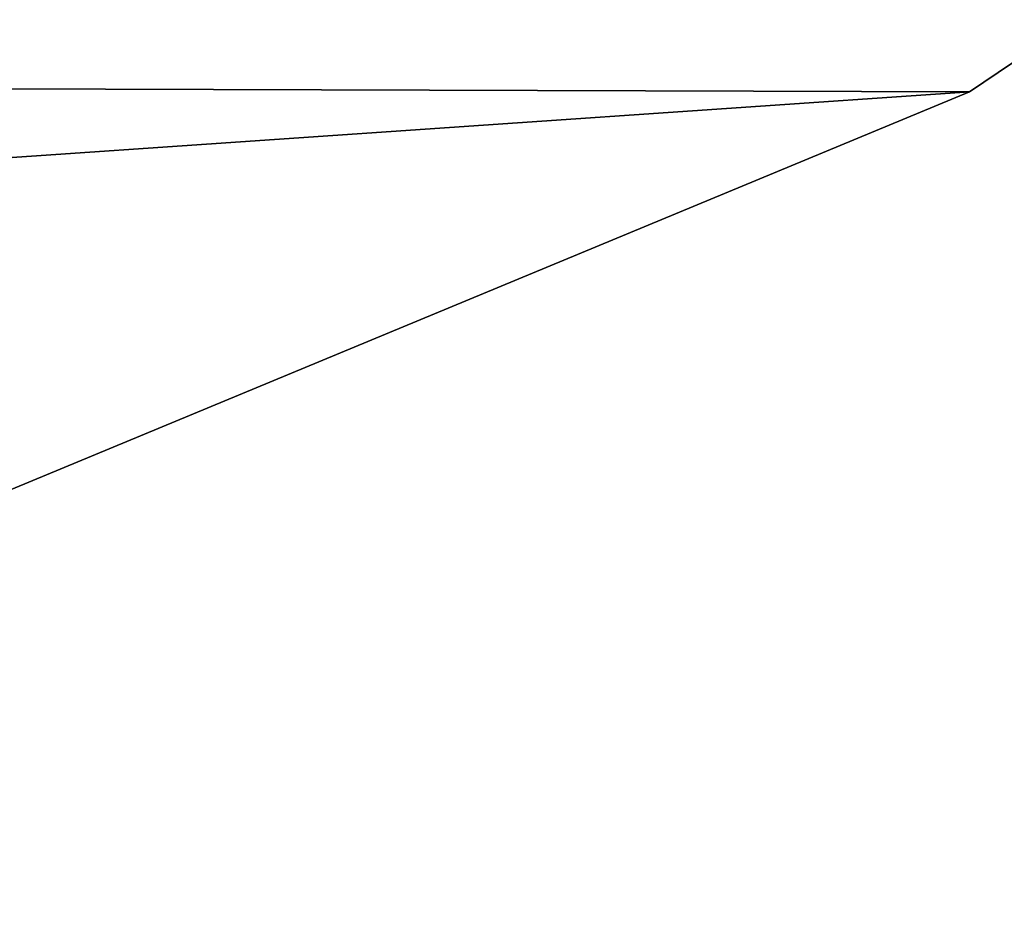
# Model space of a CAD drawing. Extents: x -5 to 2276, y 0 to 2500.
# Tile 241 of 256: x 866.97385 to 866.97732, y 501.90279 to 501.90599. Entities that reach past the tile are written whole.
import ezdxf

# ---------------------------------------------------------------- set-up
doc = ezdxf.new("R2010")
doc.units = 0
doc.header["$LTSCALE"] = 25.4
doc.layers.get('0').update_dxf_attribs({"linetype": 'CONTINUOUS'})
for name, color, linetype in [('IFCBUILDING', 32, 'CONTINUOUS'), ('IFCBUILDINGSTOREY', 34, 'CONTINUOUS'), ('IFCSITE', 32, 'CONTINUOUS'), ('IFCSLAB', 22, 'CONTINUOUS'), ('IFCWALL', 190, 'CONTINUOUS')]:
    doc.layers.add(name, color=color, linetype=linetype)

# ---------------------------------------------------------------- blocks, each defined once
blk = doc.blocks.new('GRUPUJ_1')
at = {"layer": 'IFCWALL'}
mesh = blk.add_polyface(dxfattribs=at)
corners = [(0, 0, 2300), (25, 25, 2300), (0, 2276.05, 2300), (175, 0, 2300), (25, 2251.05, 2300), (175, 25, 2300), (2500, 2151.05, 2300), (2475, 2251.05, 2300), (2475, 2151.05, 2300), (2500, 2276.05, 2300), (1245.07, 2251.05, 2300)]
mesh.append_faces([[corners[k] for k in face] for face in [(1, 3, 5), (6, 7, 8)]], dxfattribs={"vtx0": -1})
mesh.append_faces([[corners[k] for k in face] for face in [(0, 1, 2), (9, 7, 6)]], dxfattribs={"vtx0": -1, "vtx1": -1})
mesh.append_faces([[corners[k] for k in face] for face in [(1, 0, 3), (2, 1, 4), (4, 9, 2), (9, 4, 10), (9, 10, 7)]], dxfattribs={"vtx0": -1, "vtx2": -1})
mesh = blk.add_polyface(dxfattribs=at)
corners = [(2500, 0, 800), (175, 25, 800), (175, 0, 800), (2475, 25, 800), (2475, 2151.05, 800), (2500, 2151.05, 800)]
mesh.append_faces([[corners[k] for k in face] for face in [(0, 1, 2), (4, 0, 5)]], dxfattribs={"vtx0": -1})
mesh.append_faces([[corners[k] for k in face] for face in [(1, 0, 3), (3, 0, 4)]], dxfattribs={"vtx0": -1, "vtx1": -1})
blk = doc.blocks.new('GRUPUJ_7')
at = {"layer": 'IFCWALL'}
mesh = blk.add_polyface(dxfattribs=at)
corners = [(0, 0, 1500), (125, 100, 1500), (125, 2151.05, 1500), (150, 0, 1500), (150, 100, 1500), (2450, 2126.05, 1500), (2375, 2151.05, 1500), (2375, 2126.05, 1500), (0, 2226.05, 1500), (1220.07, 2226.05, 1500), (1220.07, 2151.05, 1500), (2450, 2226.05, 1500)]
mesh.append_faces([[corners[k] for k in face] for face in [(1, 3, 4), (5, 6, 7)]], dxfattribs={"vtx0": -1})
mesh.append_faces([[corners[k] for k in face] for face in [(8, 2, 9), (9, 6, 11), (11, 6, 5)]], dxfattribs={"vtx0": -1, "vtx1": -1})
mesh.append_faces([[corners[k] for k in face] for face in [(0, 1, 2), (1, 0, 3), (2, 8, 0), (9, 2, 10), (9, 10, 6)]], dxfattribs={"vtx0": -1, "vtx2": -1})
mesh = blk.add_polyface(dxfattribs=at)
corners = [(2450, 0), (150, 100), (150, 0), (2375, 100), (2375, 2126.05), (2450, 2126.05)]
mesh.append_faces([[corners[k] for k in face] for face in [(0, 1, 2), (4, 0, 5)]], dxfattribs={"vtx0": -1})
mesh.append_faces([[corners[k] for k in face] for face in [(1, 0, 3), (3, 0, 4)]], dxfattribs={"vtx0": -1, "vtx1": -1})
blk = doc.blocks.new('GRUPUJ_9')
at = {"layer": 'IFCWALL'}
mesh = blk.add_polyface(dxfattribs=at)
corners = [(0, 2051.05, 1500), (25, 2026.05, 1500), (1095.07, 2051.05, 1500), (0, 0, 1500), (25, 0, 1500), (2250, 2026.05, 1500), (2250, 2051.05, 1500)]
mesh.append_faces([[corners[k] for k in face] for face in [(1, 3, 4), (2, 5, 6)]], dxfattribs={"vtx0": -1})
mesh.append_faces([[corners[k] for k in face] for face in [(0, 1, 2)]], dxfattribs={"vtx0": -1, "vtx1": -1})
mesh.append_faces([[corners[k] for k in face] for face in [(1, 0, 3), (2, 1, 5)]], dxfattribs={"vtx0": -1, "vtx2": -1})
mesh = blk.add_polyface(dxfattribs=at)
corners = [(2250, 0), (25, 25), (25, 0), (2225, 25), (2225, 2026.05), (2250, 2026.05)]
mesh.append_faces([[corners[k] for k in face] for face in [(0, 1, 2), (4, 0, 5)]], dxfattribs={"vtx0": -1})
mesh.append_faces([[corners[k] for k in face] for face in [(1, 0, 3), (3, 0, 4)]], dxfattribs={"vtx0": -1, "vtx1": -1})
blk = doc.blocks.new('_CIANY')
at = {"layer": 'IFCWALL'}
for name, p in [('GRUPUJ_1', (0, 0)), ('GRUPUJ_7', (25, 25, 800)), ('GRUPUJ_9', (150, 125, 800))]:
    blk.add_blockref(name, p, dxfattribs=at)
mesh = blk.add_polyface(dxfattribs=at)
corners = [(0, 2276.05), (175, 2151.05), (175, 891.05), (1245.07, 2276.05), (175, 1251.05), (875, 2151.05), (1245.07, 2151.05), (1295.07, 2276.05), (1295.07, 2151.05), (2195.07, 2276.05), (1575, 2151.05), (2195.07, 2151.05), (2245.07, 2276.05), (2245.07, 2151.05), (2500, 2276.05), (2375, 2151.05), (2375, 651.05), (2375, 150), (0, 0), (175, 150), (2500, 0)]
mesh.append_faces([[corners[k] for k in face] for face in [(2, 1, 4)]], dxfattribs={"vtx0": -1})
mesh.append_faces([[corners[k] for k in face] for face in [(1, 3, 5), (5, 3, 6), (6, 7, 8), (8, 9, 10), (10, 9, 11), (11, 12, 13), (13, 14, 15), (15, 14, 16), (16, 14, 17), (18, 19, 20), (19, 0, 2), (20, 17, 14)]], dxfattribs={"vtx0": -1, "vtx1": -1})
mesh.append_faces([[corners[k] for k in face] for face in [(0, 1, 2)]], dxfattribs={"vtx0": -1, "vtx1": -1, "vtx2": -1})
mesh.append_faces([[corners[k] for k in face] for face in [(1, 0, 3), (6, 3, 7), (8, 7, 9), (11, 9, 12), (13, 12, 14), (19, 18, 0), (20, 19, 17)]], dxfattribs={"vtx0": -1, "vtx2": -1})
blk = doc.blocks.new('POD_OGA')
at = {"layer": 'IFCSLAB'}
mesh = blk.add_polyface(dxfattribs=at)
corners = [(1400, 2001.05), (1120.07, 1996.05), (1120.07, 2001.05), (0, 2001.05), (1400, 1101.05), (0, 1101.05), (1070.07, 1996.05), (1070.07, 2001.05)]
mesh.append_faces([[corners[k] for k in face] for face in [(0, 1, 2), (3, 4, 5), (6, 3, 7)]], dxfattribs={"vtx0": -1})
mesh.append_faces([[corners[k] for k in face] for face in [(4, 1, 0)]], dxfattribs={"vtx0": -1, "vtx1": -1})
mesh.append_faces([[corners[k] for k in face] for face in [(4, 3, 6)]], dxfattribs={"vtx0": -1, "vtx1": -1, "vtx2": -1})
mesh.append_faces([[corners[k] for k in face] for face in [(4, 6, 1)]], dxfattribs={"vtx0": -1, "vtx2": -1})
blk = doc.blocks.new('700-_MINIMALNA_D')
blk.add_line((483.415971, 345.829773), (483.415971, 345.829773, 2))
blk.add_line((483.415971, 345.829773), (483.415971, 345.829773, 2))
for points in [[(566.651324, 414.126708, 0), (570.830762, 404.197469, 0), (573.338425, 392.713234, 0), (574.174312, 379.674002, 0), (574.174312, 379.674002, 0), (573.338425, 366.597892, 0), (570.830762, 355.101364, 0), (566.651324, 345.184418, 0), (560.800111, 336.847054, 0), (553.559849, 330.242927, 0), (545.213265, 325.525694, 0), (535.76036, 322.695354, 0), (525.201132, 321.751907, 0), (514.356105, 322.726085, 0), (504.734178, 325.648619, 0), (496.335352, 330.519508, 0), (489.159625, 337.338753, 0), (483.415971, 345.829773, 0), (479.313361, 355.715988, 0), (476.851795, 366.997397, 0), (476.031273, 379.674002, 0), (476.87638, 392.673283, 0), (479.411701, 404.136007, 0), (483.637235, 414.062172, 0)], [(566.651324, 414.126708, 2), (570.830762, 404.197469, 2), (573.338425, 392.713234, 2), (574.174312, 379.674002, 2), (574.174312, 379.674002, 2), (573.338425, 366.597892, 2), (570.830762, 355.101364, 2), (566.651324, 345.184418, 2), (560.800111, 336.847054, 2), (553.559849, 330.242927, 2), (545.213265, 325.525694, 2), (535.76036, 322.695354, 2), (525.201132, 321.751907, 2), (514.356105, 322.726085, 2), (504.734178, 325.648619, 2), (496.335352, 330.519508, 2), (489.159625, 337.338753, 2), (483.415971, 345.829773, 2), (479.313361, 355.715988, 2), (476.851795, 366.997397, 2), (476.031273, 379.674002, 2), (476.87638, 392.673283, 2), (479.411701, 404.136007, 2), (483.637235, 414.062172, 2)], [(566.651324, 414.126708, 0), (570.830762, 404.197469, 0), (573.338425, 392.713234, 0), (574.174312, 379.674002, 0), (574.174312, 379.674002, 0), (573.338425, 366.597892, 0), (570.830762, 355.101364, 0), (566.651324, 345.184418, 0), (560.800111, 336.847054, 0), (553.559849, 330.242927, 0), (545.213265, 325.525694, 0), (535.76036, 322.695354, 0), (525.201132, 321.751907, 0), (514.356105, 322.726085, 0), (504.734178, 325.648619, 0), (496.335352, 330.519508, 0), (489.159625, 337.338753, 0), (483.415971, 345.829773, 0), (479.313361, 355.715988, 0), (476.851795, 366.997397, 0), (476.031273, 379.674002, 0), (476.87638, 392.673283, 0), (479.411701, 404.136007, 0), (483.637235, 414.062172, 0)], [(566.651324, 414.126708, 2), (570.830762, 404.197469, 2), (573.338425, 392.713234, 2), (574.174312, 379.674002, 2), (574.174312, 379.674002, 2), (573.338425, 366.597892, 2), (570.830762, 355.101364, 2), (566.651324, 345.184418, 2), (560.800111, 336.847054, 2), (553.559849, 330.242927, 2), (545.213265, 325.525694, 2), (535.76036, 322.695354, 2), (525.201132, 321.751907, 2), (514.356105, 322.726085, 2), (504.734178, 325.648619, 2), (496.335352, 330.519508, 2), (489.159625, 337.338753, 2), (483.415971, 345.829773, 2), (479.313361, 355.715988, 2), (476.851795, 366.997397, 2), (476.031273, 379.674002, 2), (476.87638, 392.673283, 2), (479.411701, 404.136007, 2), (483.637235, 414.062172, 2)], [(566.651324, 414.126708, 0), (570.830762, 404.197469, 0), (573.338425, 392.713234, 0), (574.174312, 379.674002, 0), (574.174312, 379.674002, 0), (573.338425, 366.597892, 0), (570.830762, 355.101364, 0), (566.651324, 345.184418, 0), (560.800111, 336.847054, 0), (553.559849, 330.242927, 0), (545.213265, 325.525694, 0), (535.76036, 322.695354, 0), (525.201132, 321.751907, 0), (514.356105, 322.726085, 0), (504.734178, 325.648619, 0), (496.335352, 330.519508, 0), (489.159625, 337.338753, 0), (483.415971, 345.829773, 0), (479.313361, 355.715988, 0), (476.851795, 366.997397, 0), (476.031273, 379.674002, 0), (476.87638, 392.673283, 0), (479.411701, 404.136007, 0), (483.637235, 414.062172, 0)], [(566.651324, 414.126708, 2), (570.830762, 404.197469, 2), (573.338425, 392.713234, 2), (574.174312, 379.674002, 2), (574.174312, 379.674002, 2), (573.338425, 366.597892, 2), (570.830762, 355.101364, 2), (566.651324, 345.184418, 2), (560.800111, 336.847054, 2), (553.559849, 330.242927, 2), (545.213265, 325.525694, 2), (535.76036, 322.695354, 2), (525.201132, 321.751907, 2), (514.356105, 322.726085, 2), (504.734178, 325.648619, 2), (496.335352, 330.519508, 2), (489.159625, 337.338753, 2), (483.415971, 345.829773, 2), (479.313361, 355.715988, 2), (476.851795, 366.997397, 2), (476.031273, 379.674002, 2), (476.87638, 392.673283, 2), (479.411701, 404.136007, 2), (483.637235, 414.062172, 2)], [(566.651324, 414.126708, 0), (570.830762, 404.197469, 0), (573.338425, 392.713234, 0), (574.174312, 379.674002, 0), (574.174312, 379.674002, 0), (573.338425, 366.597892, 0), (570.830762, 355.101364, 0), (566.651324, 345.184418, 0), (560.800111, 336.847054, 0), (553.559849, 330.242927, 0), (545.213265, 325.525694, 0), (535.76036, 322.695354, 0), (525.201132, 321.751907, 0), (514.356105, 322.726085, 0), (504.734178, 325.648619, 0), (496.335352, 330.519508, 0), (489.159625, 337.338753, 0), (483.415971, 345.829773, 0), (479.313361, 355.715988, 0), (476.851795, 366.997397, 0), (476.031273, 379.674002, 0), (476.87638, 392.673283, 0), (479.411701, 404.136007, 0), (483.637235, 414.062172, 0)], [(566.651324, 414.126708, 2), (570.830762, 404.197469, 2), (573.338425, 392.713234, 2), (574.174312, 379.674002, 2), (574.174312, 379.674002, 2), (573.338425, 366.597892, 2), (570.830762, 355.101364, 2), (566.651324, 345.184418, 2), (560.800111, 336.847054, 2), (553.559849, 330.242927, 2), (545.213265, 325.525694, 2), (535.76036, 322.695354, 2), (525.201132, 321.751907, 2), (514.356105, 322.726085, 2), (504.734178, 325.648619, 2), (496.335352, 330.519508, 2), (489.159625, 337.338753, 2), (483.415971, 345.829773, 2), (479.313361, 355.715988, 2), (476.851795, 366.997397, 2), (476.031273, 379.674002, 2), (476.87638, 392.673283, 2), (479.411701, 404.136007, 2), (483.637235, 414.062172, 2)], [(566.651324, 414.126708, 0), (570.830762, 404.197469, 0), (573.338425, 392.713234, 0), (574.174312, 379.674002, 0), (574.174312, 379.674002, 0), (573.338425, 366.597892, 0), (570.830762, 355.101364, 0), (566.651324, 345.184418, 0), (560.800111, 336.847054, 0), (553.559849, 330.242927, 0), (545.213265, 325.525694, 0), (535.76036, 322.695354, 0), (525.201132, 321.751907, 0), (514.356105, 322.726085, 0), (504.734178, 325.648619, 0), (496.335352, 330.519508, 0), (489.159625, 337.338753, 0), (483.415971, 345.829773, 0), (479.313361, 355.715988, 0), (476.851795, 366.997397, 0), (476.031273, 379.674002, 0), (476.87638, 392.673283, 0), (479.411701, 404.136007, 0), (483.637235, 414.062172, 0)], [(566.651324, 414.126708, 2), (570.830762, 404.197469, 2), (573.338425, 392.713234, 2), (574.174312, 379.674002, 2), (574.174312, 379.674002, 2), (573.338425, 366.597892, 2), (570.830762, 355.101364, 2), (566.651324, 345.184418, 2), (560.800111, 336.847054, 2), (553.559849, 330.242927, 2), (545.213265, 325.525694, 2), (535.76036, 322.695354, 2), (525.201132, 321.751907, 2), (514.356105, 322.726085, 2), (504.734178, 325.648619, 2), (496.335352, 330.519508, 2), (489.159625, 337.338753, 2), (483.415971, 345.829773, 2), (479.313361, 355.715988, 2), (476.851795, 366.997397, 2), (476.031273, 379.674002, 2), (476.87638, 392.673283, 2), (479.411701, 404.136007, 2), (483.637235, 414.062172, 2)], [(566.651324, 414.126708, 0), (570.830762, 404.197469, 0), (573.338425, 392.713234, 0), (574.174312, 379.674002, 0), (574.174312, 379.674002, 0), (573.338425, 366.597892, 0), (570.830762, 355.101364, 0), (566.651324, 345.184418, 0), (560.800111, 336.847054, 0), (553.559849, 330.242927, 0), (545.213265, 325.525694, 0), (535.76036, 322.695354, 0), (525.201132, 321.751907, 0), (514.356105, 322.726085, 0), (504.734178, 325.648619, 0), (496.335352, 330.519508, 0), (489.159625, 337.338753, 0), (483.415971, 345.829773, 0), (479.313361, 355.715988, 0), (476.851795, 366.997397, 0), (476.031273, 379.674002, 0), (476.87638, 392.673283, 0), (479.411701, 404.136007, 0), (483.637235, 414.062172, 0)], [(566.651324, 414.126708, 2), (570.830762, 404.197469, 2), (573.338425, 392.713234, 2), (574.174312, 379.674002, 2), (574.174312, 379.674002, 2), (573.338425, 366.597892, 2), (570.830762, 355.101364, 2), (566.651324, 345.184418, 2), (560.800111, 336.847054, 2), (553.559849, 330.242927, 2), (545.213265, 325.525694, 2), (535.76036, 322.695354, 2), (525.201132, 321.751907, 2), (514.356105, 322.726085, 2), (504.734178, 325.648619, 2), (496.335352, 330.519508, 2), (489.159625, 337.338753, 2), (483.415971, 345.829773, 2), (479.313361, 355.715988, 2), (476.851795, 366.997397, 2), (476.031273, 379.674002, 2), (476.87638, 392.673283, 2), (479.411701, 404.136007, 2), (483.637235, 414.062172, 2)], [(566.651324, 414.126708, 0), (570.830762, 404.197469, 0), (573.338425, 392.713234, 0), (574.174312, 379.674002, 0), (574.174312, 379.674002, 0), (573.338425, 366.597892, 0), (570.830762, 355.101364, 0), (566.651324, 345.184418, 0), (560.800111, 336.847054, 0), (553.559849, 330.242927, 0), (545.213265, 325.525694, 0), (535.76036, 322.695354, 0), (525.201132, 321.751907, 0), (514.356105, 322.726085, 0), (504.734178, 325.648619, 0), (496.335352, 330.519508, 0), (489.159625, 337.338753, 0), (483.415971, 345.829773, 0), (479.313361, 355.715988, 0), (476.851795, 366.997397, 0), (476.031273, 379.674002, 0), (476.87638, 392.673283, 0), (479.411701, 404.136007, 0), (483.637235, 414.062172, 0)], [(566.651324, 414.126708, 2), (570.830762, 404.197469, 2), (573.338425, 392.713234, 2), (574.174312, 379.674002, 2), (574.174312, 379.674002, 2), (573.338425, 366.597892, 2), (570.830762, 355.101364, 2), (566.651324, 345.184418, 2), (560.800111, 336.847054, 2), (553.559849, 330.242927, 2), (545.213265, 325.525694, 2), (535.76036, 322.695354, 2), (525.201132, 321.751907, 2), (514.356105, 322.726085, 2), (504.734178, 325.648619, 2), (496.335352, 330.519508, 2), (489.159625, 337.338753, 2), (483.415971, 345.829773, 2), (479.313361, 355.715988, 2), (476.851795, 366.997397, 2), (476.031273, 379.674002, 2), (476.87638, 392.673283, 2), (479.411701, 404.136007, 2), (483.637235, 414.062172, 2)], [(566.651324, 414.126708, 0), (570.830762, 404.197469, 0), (573.338425, 392.713234, 0), (574.174312, 379.674002, 0), (574.174312, 379.674002, 0), (573.338425, 366.597892, 0), (570.830762, 355.101364, 0), (566.651324, 345.184418, 0), (560.800111, 336.847054, 0), (553.559849, 330.242927, 0), (545.213265, 325.525694, 0), (535.76036, 322.695354, 0), (525.201132, 321.751907, 0), (514.356105, 322.726085, 0), (504.734178, 325.648619, 0), (496.335352, 330.519508, 0), (489.159625, 337.338753, 0), (483.415971, 345.829773, 0), (479.313361, 355.715988, 0), (476.851795, 366.997397, 0), (476.031273, 379.674002, 0), (476.87638, 392.673283, 0), (479.411701, 404.136007, 0), (483.637235, 414.062172, 0)], [(566.651324, 414.126708, 2), (570.830762, 404.197469, 2), (573.338425, 392.713234, 2), (574.174312, 379.674002, 2), (574.174312, 379.674002, 2), (573.338425, 366.597892, 2), (570.830762, 355.101364, 2), (566.651324, 345.184418, 2), (560.800111, 336.847054, 2), (553.559849, 330.242927, 2), (545.213265, 325.525694, 2), (535.76036, 322.695354, 2), (525.201132, 321.751907, 2), (514.356105, 322.726085, 2), (504.734178, 325.648619, 2), (496.335352, 330.519508, 2), (489.159625, 337.338753, 2), (483.415971, 345.829773, 2), (479.313361, 355.715988, 2), (476.851795, 366.997397, 2), (476.031273, 379.674002, 2), (476.87638, 392.673283, 2), (479.411701, 404.136007, 2), (483.637235, 414.062172, 2)], [(566.651324, 414.126708, 0), (570.830762, 404.197469, 0), (573.338425, 392.713234, 0), (574.174312, 379.674002, 0), (574.174312, 379.674002, 0), (573.338425, 366.597892, 0), (570.830762, 355.101364, 0), (566.651324, 345.184418, 0), (560.800111, 336.847054, 0), (553.559849, 330.242927, 0), (545.213265, 325.525694, 0), (535.76036, 322.695354, 0), (525.201132, 321.751907, 0), (514.356105, 322.726085, 0), (504.734178, 325.648619, 0), (496.335352, 330.519508, 0), (489.159625, 337.338753, 0), (483.415971, 345.829773, 0), (479.313361, 355.715988, 0), (476.851795, 366.997397, 0), (476.031273, 379.674002, 0), (476.87638, 392.673283, 0), (479.411701, 404.136007, 0), (483.637235, 414.062172, 0)], [(566.651324, 414.126708, 2), (570.830762, 404.197469, 2), (573.338425, 392.713234, 2), (574.174312, 379.674002, 2), (574.174312, 379.674002, 2), (573.338425, 366.597892, 2), (570.830762, 355.101364, 2), (566.651324, 345.184418, 2), (560.800111, 336.847054, 2), (553.559849, 330.242927, 2), (545.213265, 325.525694, 2), (535.76036, 322.695354, 2), (525.201132, 321.751907, 2), (514.356105, 322.726085, 2), (504.734178, 325.648619, 2), (496.335352, 330.519508, 2), (489.159625, 337.338753, 2), (483.415971, 345.829773, 2), (479.313361, 355.715988, 2), (476.851795, 366.997397, 2), (476.031273, 379.674002, 2), (476.87638, 392.673283, 2), (479.411701, 404.136007, 2), (483.637235, 414.062172, 2)], [(566.651324, 414.126708, 0), (570.830762, 404.197469, 0), (573.338425, 392.713234, 0), (574.174312, 379.674002, 0), (574.174312, 379.674002, 0), (573.338425, 366.597892, 0), (570.830762, 355.101364, 0), (566.651324, 345.184418, 0), (560.800111, 336.847054, 0), (553.559849, 330.242927, 0), (545.213265, 325.525694, 0), (535.76036, 322.695354, 0), (525.201132, 321.751907, 0), (514.356105, 322.726085, 0), (504.734178, 325.648619, 0), (496.335352, 330.519508, 0), (489.159625, 337.338753, 0), (483.415971, 345.829773, 0), (479.313361, 355.715988, 0), (476.851795, 366.997397, 0), (476.031273, 379.674002, 0), (476.87638, 392.673283, 0), (479.411701, 404.136007, 0), (483.637235, 414.062172, 0)], [(566.651324, 414.126708, 2), (570.830762, 404.197469, 2), (573.338425, 392.713234, 2), (574.174312, 379.674002, 2), (574.174312, 379.674002, 2), (573.338425, 366.597892, 2), (570.830762, 355.101364, 2), (566.651324, 345.184418, 2), (560.800111, 336.847054, 2), (553.559849, 330.242927, 2), (545.213265, 325.525694, 2), (535.76036, 322.695354, 2), (525.201132, 321.751907, 2), (514.356105, 322.726085, 2), (504.734178, 325.648619, 2), (496.335352, 330.519508, 2), (489.159625, 337.338753, 2), (483.415971, 345.829773, 2), (479.313361, 355.715988, 2), (476.851795, 366.997397, 2), (476.031273, 379.674002, 2), (476.87638, 392.673283, 2), (479.411701, 404.136007, 2), (483.637235, 414.062172, 2)], [(566.651324, 414.126708, 0), (570.830762, 404.197469, 0), (573.338425, 392.713234, 0), (574.174312, 379.674002, 0), (574.174312, 379.674002, 0), (573.338425, 366.597892, 0), (570.830762, 355.101364, 0), (566.651324, 345.184418, 0), (560.800111, 336.847054, 0), (553.559849, 330.242927, 0), (545.213265, 325.525694, 0), (535.76036, 322.695354, 0), (525.201132, 321.751907, 0), (514.356105, 322.726085, 0), (504.734178, 325.648619, 0), (496.335352, 330.519508, 0), (489.159625, 337.338753, 0), (483.415971, 345.829773, 0), (479.313361, 355.715988, 0), (476.851795, 366.997397, 0), (476.031273, 379.674002, 0), (476.87638, 392.673283, 0), (479.411701, 404.136007, 0), (483.637235, 414.062172, 0)], [(566.651324, 414.126708, 2), (570.830762, 404.197469, 2), (573.338425, 392.713234, 2), (574.174312, 379.674002, 2), (574.174312, 379.674002, 2), (573.338425, 366.597892, 2), (570.830762, 355.101364, 2), (566.651324, 345.184418, 2), (560.800111, 336.847054, 2), (553.559849, 330.242927, 2), (545.213265, 325.525694, 2), (535.76036, 322.695354, 2), (525.201132, 321.751907, 2), (514.356105, 322.726085, 2), (504.734178, 325.648619, 2), (496.335352, 330.519508, 2), (489.159625, 337.338753, 2), (483.415971, 345.829773, 2), (479.313361, 355.715988, 2), (476.851795, 366.997397, 2), (476.031273, 379.674002, 2), (476.87638, 392.673283, 2), (479.411701, 404.136007, 2), (483.637235, 414.062172, 2)], [(566.651324, 414.126708, 0), (570.830762, 404.197469, 0), (573.338425, 392.713234, 0), (574.174312, 379.674002, 0), (574.174312, 379.674002, 0), (573.338425, 366.597892, 0), (570.830762, 355.101364, 0), (566.651324, 345.184418, 0), (560.800111, 336.847054, 0), (553.559849, 330.242927, 0), (545.213265, 325.525694, 0), (535.76036, 322.695354, 0), (525.201132, 321.751907, 0), (514.356105, 322.726085, 0), (504.734178, 325.648619, 0), (496.335352, 330.519508, 0), (489.159625, 337.338753, 0), (483.415971, 345.829773, 0), (479.313361, 355.715988, 0), (476.851795, 366.997397, 0), (476.031273, 379.674002, 0), (476.87638, 392.673283, 0), (479.411701, 404.136007, 0), (483.637235, 414.062172, 0)], [(566.651324, 414.126708, 2), (570.830762, 404.197469, 2), (573.338425, 392.713234, 2), (574.174312, 379.674002, 2), (574.174312, 379.674002, 2), (573.338425, 366.597892, 2), (570.830762, 355.101364, 2), (566.651324, 345.184418, 2), (560.800111, 336.847054, 2), (553.559849, 330.242927, 2), (545.213265, 325.525694, 2), (535.76036, 322.695354, 2), (525.201132, 321.751907, 2), (514.356105, 322.726085, 2), (504.734178, 325.648619, 2), (496.335352, 330.519508, 2), (489.159625, 337.338753, 2), (483.415971, 345.829773, 2), (479.313361, 355.715988, 2), (476.851795, 366.997397, 2), (476.031273, 379.674002, 2), (476.87638, 392.673283, 2), (479.411701, 404.136007, 2), (483.637235, 414.062172, 2)], [(566.651324, 414.126708, 0), (570.830762, 404.197469, 0), (573.338425, 392.713234, 0), (574.174312, 379.674002, 0), (574.174312, 379.674002, 0), (573.338425, 366.597892, 0), (570.830762, 355.101364, 0), (566.651324, 345.184418, 0), (560.800111, 336.847054, 0), (553.559849, 330.242927, 0), (545.213265, 325.525694, 0), (535.76036, 322.695354, 0), (525.201132, 321.751907, 0), (514.356105, 322.726085, 0), (504.734178, 325.648619, 0), (496.335352, 330.519508, 0), (489.159625, 337.338753, 0), (483.415971, 345.829773, 0), (479.313361, 355.715988, 0), (476.851795, 366.997397, 0), (476.031273, 379.674002, 0), (476.87638, 392.673283, 0), (479.411701, 404.136007, 0), (483.637235, 414.062172, 0)], [(566.651324, 414.126708, 2), (570.830762, 404.197469, 2), (573.338425, 392.713234, 2), (574.174312, 379.674002, 2), (574.174312, 379.674002, 2), (573.338425, 366.597892, 2), (570.830762, 355.101364, 2), (566.651324, 345.184418, 2), (560.800111, 336.847054, 2), (553.559849, 330.242927, 2), (545.213265, 325.525694, 2), (535.76036, 322.695354, 2), (525.201132, 321.751907, 2), (514.356105, 322.726085, 2), (504.734178, 325.648619, 2), (496.335352, 330.519508, 2), (489.159625, 337.338753, 2), (483.415971, 345.829773, 2), (479.313361, 355.715988, 2), (476.851795, 366.997397, 2), (476.031273, 379.674002, 2), (476.87638, 392.673283, 2), (479.411701, 404.136007, 2), (483.637235, 414.062172, 2)], [(566.651324, 414.126708, 0), (570.830762, 404.197469, 0), (573.338425, 392.713234, 0), (574.174312, 379.674002, 0), (574.174312, 379.674002, 0), (573.338425, 366.597892, 0), (570.830762, 355.101364, 0), (566.651324, 345.184418, 0), (560.800111, 336.847054, 0), (553.559849, 330.242927, 0), (545.213265, 325.525694, 0), (535.76036, 322.695354, 0), (525.201132, 321.751907, 0), (514.356105, 322.726085, 0), (504.734178, 325.648619, 0), (496.335352, 330.519508, 0), (489.159625, 337.338753, 0), (483.415971, 345.829773, 0), (479.313361, 355.715988, 0), (476.851795, 366.997397, 0), (476.031273, 379.674002, 0), (476.87638, 392.673283, 0), (479.411701, 404.136007, 0), (483.637235, 414.062172, 0)], [(566.651324, 414.126708, 2), (570.830762, 404.197469, 2), (573.338425, 392.713234, 2), (574.174312, 379.674002, 2), (574.174312, 379.674002, 2), (573.338425, 366.597892, 2), (570.830762, 355.101364, 2), (566.651324, 345.184418, 2), (560.800111, 336.847054, 2), (553.559849, 330.242927, 2), (545.213265, 325.525694, 2), (535.76036, 322.695354, 2), (525.201132, 321.751907, 2), (514.356105, 322.726085, 2), (504.734178, 325.648619, 2), (496.335352, 330.519508, 2), (489.159625, 337.338753, 2), (483.415971, 345.829773, 2), (479.313361, 355.715988, 2), (476.851795, 366.997397, 2), (476.031273, 379.674002, 2), (476.87638, 392.673283, 2), (479.411701, 404.136007, 2), (483.637235, 414.062172, 2)], [(566.651324, 414.126708, 0), (570.830762, 404.197469, 0), (573.338425, 392.713234, 0), (574.174312, 379.674002, 0), (574.174312, 379.674002, 0), (573.338425, 366.597892, 0), (570.830762, 355.101364, 0), (566.651324, 345.184418, 0), (560.800111, 336.847054, 0), (553.559849, 330.242927, 0), (545.213265, 325.525694, 0), (535.76036, 322.695354, 0), (525.201132, 321.751907, 0), (514.356105, 322.726085, 0), (504.734178, 325.648619, 0), (496.335352, 330.519508, 0), (489.159625, 337.338753, 0), (483.415971, 345.829773, 0), (479.313361, 355.715988, 0), (476.851795, 366.997397, 0), (476.031273, 379.674002, 0), (476.87638, 392.673283, 0), (479.411701, 404.136007, 0), (483.637235, 414.062172, 0)], [(566.651324, 414.126708, 2), (570.830762, 404.197469, 2), (573.338425, 392.713234, 2), (574.174312, 379.674002, 2), (574.174312, 379.674002, 2), (573.338425, 366.597892, 2), (570.830762, 355.101364, 2), (566.651324, 345.184418, 2), (560.800111, 336.847054, 2), (553.559849, 330.242927, 2), (545.213265, 325.525694, 2), (535.76036, 322.695354, 2), (525.201132, 321.751907, 2), (514.356105, 322.726085, 2), (504.734178, 325.648619, 2), (496.335352, 330.519508, 2), (489.159625, 337.338753, 2), (483.415971, 345.829773, 2), (479.313361, 355.715988, 2), (476.851795, 366.997397, 2), (476.031273, 379.674002, 2), (476.87638, 392.673283, 2), (479.411701, 404.136007, 2), (483.637235, 414.062172, 2)], [(566.651324, 414.126708, 0), (570.830762, 404.197469, 0), (573.338425, 392.713234, 0), (574.174312, 379.674002, 0), (574.174312, 379.674002, 0), (573.338425, 366.597892, 0), (570.830762, 355.101364, 0), (566.651324, 345.184418, 0), (560.800111, 336.847054, 0), (553.559849, 330.242927, 0), (545.213265, 325.525694, 0), (535.76036, 322.695354, 0), (525.201132, 321.751907, 0), (514.356105, 322.726085, 0), (504.734178, 325.648619, 0), (496.335352, 330.519508, 0), (489.159625, 337.338753, 0), (483.415971, 345.829773, 0), (479.313361, 355.715988, 0), (476.851795, 366.997397, 0), (476.031273, 379.674002, 0), (476.87638, 392.673283, 0), (479.411701, 404.136007, 0), (483.637235, 414.062172, 0)], [(566.651324, 414.126708, 2), (570.830762, 404.197469, 2), (573.338425, 392.713234, 2), (574.174312, 379.674002, 2), (574.174312, 379.674002, 2), (573.338425, 366.597892, 2), (570.830762, 355.101364, 2), (566.651324, 345.184418, 2), (560.800111, 336.847054, 2), (553.559849, 330.242927, 2), (545.213265, 325.525694, 2), (535.76036, 322.695354, 2), (525.201132, 321.751907, 2), (514.356105, 322.726085, 2), (504.734178, 325.648619, 2), (496.335352, 330.519508, 2), (489.159625, 337.338753, 2), (483.415971, 345.829773, 2), (479.313361, 355.715988, 2), (476.851795, 366.997397, 2), (476.031273, 379.674002, 2), (476.87638, 392.673283, 2), (479.411701, 404.136007, 2), (483.637235, 414.062172, 2)], [(566.651324, 414.126708, 0), (570.830762, 404.197469, 0), (573.338425, 392.713234, 0), (574.174312, 379.674002, 0), (574.174312, 379.674002, 0), (573.338425, 366.597892, 0), (570.830762, 355.101364, 0), (566.651324, 345.184418, 0), (560.800111, 336.847054, 0), (553.559849, 330.242927, 0), (545.213265, 325.525694, 0), (535.76036, 322.695354, 0), (525.201132, 321.751907, 0), (514.356105, 322.726085, 0), (504.734178, 325.648619, 0), (496.335352, 330.519508, 0), (489.159625, 337.338753, 0), (483.415971, 345.829773, 0), (479.313361, 355.715988, 0), (476.851795, 366.997397, 0), (476.031273, 379.674002, 0), (476.87638, 392.673283, 0), (479.411701, 404.136007, 0), (483.637235, 414.062172, 0)], [(566.651324, 414.126708, 2), (570.830762, 404.197469, 2), (573.338425, 392.713234, 2), (574.174312, 379.674002, 2), (574.174312, 379.674002, 2), (573.338425, 366.597892, 2), (570.830762, 355.101364, 2), (566.651324, 345.184418, 2), (560.800111, 336.847054, 2), (553.559849, 330.242927, 2), (545.213265, 325.525694, 2), (535.76036, 322.695354, 2), (525.201132, 321.751907, 2), (514.356105, 322.726085, 2), (504.734178, 325.648619, 2), (496.335352, 330.519508, 2), (489.159625, 337.338753, 2), (483.415971, 345.829773, 2), (479.313361, 355.715988, 2), (476.851795, 366.997397, 2), (476.031273, 379.674002, 2), (476.87638, 392.673283, 2), (479.411701, 404.136007, 2), (483.637235, 414.062172, 2)], [(566.651324, 414.126708, 0), (570.830762, 404.197469, 0), (573.338425, 392.713234, 0), (574.174312, 379.674002, 0), (574.174312, 379.674002, 0), (573.338425, 366.597892, 0), (570.830762, 355.101364, 0), (566.651324, 345.184418, 0), (560.800111, 336.847054, 0), (553.559849, 330.242927, 0), (545.213265, 325.525694, 0), (535.76036, 322.695354, 0), (525.201132, 321.751907, 0), (514.356105, 322.726085, 0), (504.734178, 325.648619, 0), (496.335352, 330.519508, 0), (489.159625, 337.338753, 0), (483.415971, 345.829773, 0), (479.313361, 355.715988, 0), (476.851795, 366.997397, 0), (476.031273, 379.674002, 0), (476.87638, 392.673283, 0), (479.411701, 404.136007, 0), (483.637235, 414.062172, 0)], [(566.651324, 414.126708, 2), (570.830762, 404.197469, 2), (573.338425, 392.713234, 2), (574.174312, 379.674002, 2), (574.174312, 379.674002, 2), (573.338425, 366.597892, 2), (570.830762, 355.101364, 2), (566.651324, 345.184418, 2), (560.800111, 336.847054, 2), (553.559849, 330.242927, 2), (545.213265, 325.525694, 2), (535.76036, 322.695354, 2), (525.201132, 321.751907, 2), (514.356105, 322.726085, 2), (504.734178, 325.648619, 2), (496.335352, 330.519508, 2), (489.159625, 337.338753, 2), (483.415971, 345.829773, 2), (479.313361, 355.715988, 2), (476.851795, 366.997397, 2), (476.031273, 379.674002, 2), (476.87638, 392.673283, 2), (479.411701, 404.136007, 2), (483.637235, 414.062172, 2)], [(566.651324, 414.126708, 0), (570.830762, 404.197469, 0), (573.338425, 392.713234, 0), (574.174312, 379.674002, 0), (574.174312, 379.674002, 0), (573.338425, 366.597892, 0), (570.830762, 355.101364, 0), (566.651324, 345.184418, 0), (560.800111, 336.847054, 0), (553.559849, 330.242927, 0), (545.213265, 325.525694, 0), (535.76036, 322.695354, 0), (525.201132, 321.751907, 0), (514.356105, 322.726085, 0), (504.734178, 325.648619, 0), (496.335352, 330.519508, 0), (489.159625, 337.338753, 0), (483.415971, 345.829773, 0), (479.313361, 355.715988, 0), (476.851795, 366.997397, 0), (476.031273, 379.674002, 0), (476.87638, 392.673283, 0), (479.411701, 404.136007, 0), (483.637235, 414.062172, 0)], [(566.651324, 414.126708, 2), (570.830762, 404.197469, 2), (573.338425, 392.713234, 2), (574.174312, 379.674002, 2), (574.174312, 379.674002, 2), (573.338425, 366.597892, 2), (570.830762, 355.101364, 2), (566.651324, 345.184418, 2), (560.800111, 336.847054, 2), (553.559849, 330.242927, 2), (545.213265, 325.525694, 2), (535.76036, 322.695354, 2), (525.201132, 321.751907, 2), (514.356105, 322.726085, 2), (504.734178, 325.648619, 2), (496.335352, 330.519508, 2), (489.159625, 337.338753, 2), (483.415971, 345.829773, 2), (479.313361, 355.715988, 2), (476.851795, 366.997397, 2), (476.031273, 379.674002, 2), (476.87638, 392.673283, 2), (479.411701, 404.136007, 2), (483.637235, 414.062172, 2)], [(566.651324, 414.126708, 0), (570.830762, 404.197469, 0), (573.338425, 392.713234, 0), (574.174312, 379.674002, 0), (574.174312, 379.674002, 0), (573.338425, 366.597892, 0), (570.830762, 355.101364, 0), (566.651324, 345.184418, 0), (560.800111, 336.847054, 0), (553.559849, 330.242927, 0), (545.213265, 325.525694, 0), (535.76036, 322.695354, 0), (525.201132, 321.751907, 0), (514.356105, 322.726085, 0), (504.734178, 325.648619, 0), (496.335352, 330.519508, 0), (489.159625, 337.338753, 0), (483.415971, 345.829773, 0), (479.313361, 355.715988, 0), (476.851795, 366.997397, 0), (476.031273, 379.674002, 0), (476.87638, 392.673283, 0), (479.411701, 404.136007, 0), (483.637235, 414.062172, 0)], [(566.651324, 414.126708, 2), (570.830762, 404.197469, 2), (573.338425, 392.713234, 2), (574.174312, 379.674002, 2), (574.174312, 379.674002, 2), (573.338425, 366.597892, 2), (570.830762, 355.101364, 2), (566.651324, 345.184418, 2), (560.800111, 336.847054, 2), (553.559849, 330.242927, 2), (545.213265, 325.525694, 2), (535.76036, 322.695354, 2), (525.201132, 321.751907, 2), (514.356105, 322.726085, 2), (504.734178, 325.648619, 2), (496.335352, 330.519508, 2), (489.159625, 337.338753, 2), (483.415971, 345.829773, 2), (479.313361, 355.715988, 2), (476.851795, 366.997397, 2), (476.031273, 379.674002, 2), (476.87638, 392.673283, 2), (479.411701, 404.136007, 2), (483.637235, 414.062172, 2)], [(566.651324, 414.126708, 0), (570.830762, 404.197469, 0), (573.338425, 392.713234, 0), (574.174312, 379.674002, 0), (574.174312, 379.674002, 0), (573.338425, 366.597892, 0), (570.830762, 355.101364, 0), (566.651324, 345.184418, 0), (560.800111, 336.847054, 0), (553.559849, 330.242927, 0), (545.213265, 325.525694, 0), (535.76036, 322.695354, 0), (525.201132, 321.751907, 0), (514.356105, 322.726085, 0), (504.734178, 325.648619, 0), (496.335352, 330.519508, 0), (489.159625, 337.338753, 0), (483.415971, 345.829773, 0), (479.313361, 355.715988, 0), (476.851795, 366.997397, 0), (476.031273, 379.674002, 0), (476.87638, 392.673283, 0), (479.411701, 404.136007, 0), (483.637235, 414.062172, 0)], [(566.651324, 414.126708, 2), (570.830762, 404.197469, 2), (573.338425, 392.713234, 2), (574.174312, 379.674002, 2), (574.174312, 379.674002, 2), (573.338425, 366.597892, 2), (570.830762, 355.101364, 2), (566.651324, 345.184418, 2), (560.800111, 336.847054, 2), (553.559849, 330.242927, 2), (545.213265, 325.525694, 2), (535.76036, 322.695354, 2), (525.201132, 321.751907, 2), (514.356105, 322.726085, 2), (504.734178, 325.648619, 2), (496.335352, 330.519508, 2), (489.159625, 337.338753, 2), (483.415971, 345.829773, 2), (479.313361, 355.715988, 2), (476.851795, 366.997397, 2), (476.031273, 379.674002, 2), (476.87638, 392.673283, 2), (479.411701, 404.136007, 2), (483.637235, 414.062172, 2)], [(566.651324, 414.126708, 0), (570.830762, 404.197469, 0), (573.338425, 392.713234, 0), (574.174312, 379.674002, 0), (574.174312, 379.674002, 0), (573.338425, 366.597892, 0), (570.830762, 355.101364, 0), (566.651324, 345.184418, 0), (560.800111, 336.847054, 0), (553.559849, 330.242927, 0), (545.213265, 325.525694, 0), (535.76036, 322.695354, 0), (525.201132, 321.751907, 0), (514.356105, 322.726085, 0), (504.734178, 325.648619, 0), (496.335352, 330.519508, 0), (489.159625, 337.338753, 0), (483.415971, 345.829773, 0), (479.313361, 355.715988, 0), (476.851795, 366.997397, 0), (476.031273, 379.674002, 0), (476.87638, 392.673283, 0), (479.411701, 404.136007, 0), (483.637235, 414.062172, 0)], [(566.651324, 414.126708, 2), (570.830762, 404.197469, 2), (573.338425, 392.713234, 2), (574.174312, 379.674002, 2), (574.174312, 379.674002, 2), (573.338425, 366.597892, 2), (570.830762, 355.101364, 2), (566.651324, 345.184418, 2), (560.800111, 336.847054, 2), (553.559849, 330.242927, 2), (545.213265, 325.525694, 2), (535.76036, 322.695354, 2), (525.201132, 321.751907, 2), (514.356105, 322.726085, 2), (504.734178, 325.648619, 2), (496.335352, 330.519508, 2), (489.159625, 337.338753, 2), (483.415971, 345.829773, 2), (479.313361, 355.715988, 2), (476.851795, 366.997397, 2), (476.031273, 379.674002, 2), (476.87638, 392.673283, 2), (479.411701, 404.136007, 2), (483.637235, 414.062172, 2)], [(566.651324, 414.126708, 0), (570.830762, 404.197469, 0), (573.338425, 392.713234, 0), (574.174312, 379.674002, 0), (574.174312, 379.674002, 0), (573.338425, 366.597892, 0), (570.830762, 355.101364, 0), (566.651324, 345.184418, 0), (560.800111, 336.847054, 0), (553.559849, 330.242927, 0), (545.213265, 325.525694, 0), (535.76036, 322.695354, 0), (525.201132, 321.751907, 0), (514.356105, 322.726085, 0), (504.734178, 325.648619, 0), (496.335352, 330.519508, 0), (489.159625, 337.338753, 0), (483.415971, 345.829773, 0), (479.313361, 355.715988, 0), (476.851795, 366.997397, 0), (476.031273, 379.674002, 0), (476.87638, 392.673283, 0), (479.411701, 404.136007, 0), (483.637235, 414.062172, 0)], [(566.651324, 414.126708, 2), (570.830762, 404.197469, 2), (573.338425, 392.713234, 2), (574.174312, 379.674002, 2), (574.174312, 379.674002, 2), (573.338425, 366.597892, 2), (570.830762, 355.101364, 2), (566.651324, 345.184418, 2), (560.800111, 336.847054, 2), (553.559849, 330.242927, 2), (545.213265, 325.525694, 2), (535.76036, 322.695354, 2), (525.201132, 321.751907, 2), (514.356105, 322.726085, 2), (504.734178, 325.648619, 2), (496.335352, 330.519508, 2), (489.159625, 337.338753, 2), (483.415971, 345.829773, 2), (479.313361, 355.715988, 2), (476.851795, 366.997397, 2), (476.031273, 379.674002, 2), (476.87638, 392.673283, 2), (479.411701, 404.136007, 2), (483.637235, 414.062172, 2)], [(566.651324, 414.126708, 0), (570.830762, 404.197469, 0), (573.338425, 392.713234, 0), (574.174312, 379.674002, 0), (574.174312, 379.674002, 0), (573.338425, 366.597892, 0), (570.830762, 355.101364, 0), (566.651324, 345.184418, 0), (560.800111, 336.847054, 0), (553.559849, 330.242927, 0), (545.213265, 325.525694, 0), (535.76036, 322.695354, 0), (525.201132, 321.751907, 0), (514.356105, 322.726085, 0), (504.734178, 325.648619, 0), (496.335352, 330.519508, 0), (489.159625, 337.338753, 0), (483.415971, 345.829773, 0), (479.313361, 355.715988, 0), (476.851795, 366.997397, 0), (476.031273, 379.674002, 0), (476.87638, 392.673283, 0), (479.411701, 404.136007, 0), (483.637235, 414.062172, 0)], [(566.651324, 414.126708, 2), (570.830762, 404.197469, 2), (573.338425, 392.713234, 2), (574.174312, 379.674002, 2), (574.174312, 379.674002, 2), (573.338425, 366.597892, 2), (570.830762, 355.101364, 2), (566.651324, 345.184418, 2), (560.800111, 336.847054, 2), (553.559849, 330.242927, 2), (545.213265, 325.525694, 2), (535.76036, 322.695354, 2), (525.201132, 321.751907, 2), (514.356105, 322.726085, 2), (504.734178, 325.648619, 2), (496.335352, 330.519508, 2), (489.159625, 337.338753, 2), (483.415971, 345.829773, 2), (479.313361, 355.715988, 2), (476.851795, 366.997397, 2), (476.031273, 379.674002, 2), (476.87638, 392.673283, 2), (479.411701, 404.136007, 2), (483.637235, 414.062172, 2)], [(566.651324, 414.126708, 0), (570.830762, 404.197469, 0), (573.338425, 392.713234, 0), (574.174312, 379.674002, 0), (574.174312, 379.674002, 0), (573.338425, 366.597892, 0), (570.830762, 355.101364, 0), (566.651324, 345.184418, 0), (560.800111, 336.847054, 0), (553.559849, 330.242927, 0), (545.213265, 325.525694, 0), (535.76036, 322.695354, 0), (525.201132, 321.751907, 0), (514.356105, 322.726085, 0), (504.734178, 325.648619, 0), (496.335352, 330.519508, 0), (489.159625, 337.338753, 0), (483.415971, 345.829773, 0), (479.313361, 355.715988, 0), (476.851795, 366.997397, 0), (476.031273, 379.674002, 0), (476.87638, 392.673283, 0), (479.411701, 404.136007, 0), (483.637235, 414.062172, 0)]]:
    blk.add_polyline3d(points)
mesh = blk.add_polyface()
corners = [(496.851635, 429.120442), (495.109178, 379.674002), (489.552984, 422.451779), (497.06368, 398.272501), (505.225877, 433.883772), (499.506808, 405.515836), (502.927186, 411.388561), (507.251061, 415.927554), (514.675709, 436.74177), (512.404676, 419.169691), (518.388034, 421.114974), (525.201132, 437.694436), (525.201132, 421.763401), (535.76036, 436.744843), (531.968134, 421.114974), (537.911541, 419.169691), (545.213265, 433.896064), (543.031353, 415.927554), (547.327569, 411.388561), (553.559849, 429.1481), (550.726436, 405.515836), (553.154197, 398.272501), (555.096407, 379.674002), (560.800111, 422.500949), (476.87638, 392.673283), (476.851795, 366.997397), (476.031273, 379.674002), (479.313361, 355.715988), (479.411701, 404.136007), (483.415971, 345.829773), (483.637235, 414.062172), (489.159625, 337.338753), (496.335352, 330.519508), (497.06368, 361.518031), (504.734178, 325.648619), (499.506808, 354.311574), (502.927186, 348.352801), (507.251061, 343.684738), (514.356105, 322.726085), (512.404676, 340.350407), (518.388034, 338.349808), (525.201132, 321.751907), (525.201132, 337.682942), (531.928184, 338.337515), (535.76036, 322.695354), (537.850079, 340.301237), (545.213265, 325.525694), (542.966817, 343.574105), (547.278399, 348.156122), (553.559849, 330.242927), (550.698778, 354.053432), (553.141905, 361.272182), (560.800111, 336.847054), (566.651324, 414.126708), (566.651324, 345.184418), (570.830762, 404.197469), (570.830762, 355.101364), (573.338425, 392.713234), (573.338425, 366.597892), (574.174312, 379.674002)]
mesh.append_faces([[corners[k] for k in face] for face in [(24, 25, 26), (58, 57, 59)]], dxfattribs={"vtx0": -1})
mesh.append_faces([[corners[k] for k in face] for face in [(0, 1, 2), (1, 0, 3), (3, 4, 5), (5, 4, 6), (6, 4, 7), (7, 8, 9), (9, 8, 10), (10, 11, 12), (12, 13, 14), (14, 13, 15), (15, 16, 17), (17, 16, 18), (18, 19, 20), (20, 19, 21), (21, 19, 22), (25, 24, 27), (27, 28, 29), (29, 30, 31), (31, 2, 32), (32, 33, 34), (34, 37, 38), (38, 40, 41), (41, 43, 44), (44, 45, 46), (46, 48, 49), (49, 22, 52), (52, 53, 54), (54, 55, 56), (56, 57, 58)]], dxfattribs={"vtx0": -1, "vtx1": -1})
mesh.append_faces([[corners[k] for k in face] for face in [(32, 2, 1), (52, 22, 23)]], dxfattribs={"vtx0": -1, "vtx1": -1, "vtx2": -1})
mesh.append_faces([[corners[k] for k in face] for face in [(3, 0, 4), (7, 4, 8), (10, 8, 11), (12, 11, 13), (15, 13, 16), (18, 16, 19), (22, 19, 23), (27, 24, 28), (29, 28, 30), (31, 30, 2), (32, 1, 33), (34, 33, 35), (34, 35, 36), (34, 36, 37), (38, 37, 39), (38, 39, 40), (41, 40, 42), (41, 42, 43), (44, 43, 45), (46, 45, 47), (46, 47, 48), (49, 48, 50), (49, 50, 51), (49, 51, 22), (52, 23, 53), (54, 53, 55), (56, 55, 57)]], dxfattribs={"vtx0": -1, "vtx2": -1})
mesh = blk.add_polyface()
corners = [(476.851795, 366.997397, 2), (476.87638, 392.673283, 2), (476.031273, 379.674002, 2), (479.313361, 355.715988, 2), (479.411701, 404.136007, 2), (483.415971, 345.829773, 2), (483.637235, 414.062172, 2), (489.159625, 337.338753, 2), (489.552984, 422.451779, 2), (496.335352, 330.519508, 2), (495.109178, 379.674002, 2), (497.06368, 361.518031, 2), (504.734178, 325.648619, 2), (499.506808, 354.311574, 2), (502.927186, 348.352801, 2), (507.251061, 343.684738, 2), (514.356105, 322.726085, 2), (512.404676, 340.350407, 2), (518.388034, 338.349808, 2), (525.201132, 321.751907, 2), (525.201132, 337.682942, 2), (535.76036, 322.695354, 2), (531.928184, 338.337515, 2), (537.850079, 340.301237, 2), (545.213265, 325.525694, 2), (542.966817, 343.574105, 2), (547.278399, 348.156122, 2), (553.559849, 330.242927, 2), (550.698778, 354.053432, 2), (553.141905, 361.272182, 2), (555.096407, 379.674002, 2), (560.800111, 336.847054, 2), (496.851635, 429.120442, 2), (497.06368, 398.272501, 2), (505.225877, 433.883772, 2), (499.506808, 405.515836, 2), (502.927186, 411.388561, 2), (507.251061, 415.927554, 2), (514.675709, 436.74177, 2), (512.404676, 419.169691, 2), (518.388034, 421.114974, 2), (525.201132, 437.694436, 2), (525.201132, 421.763401, 2), (531.968134, 421.114974, 2), (535.76036, 436.744843, 2), (537.911541, 419.169691, 2), (545.213265, 433.896064, 2), (543.031353, 415.927554, 2), (547.327569, 411.388561, 2), (553.559849, 429.1481, 2), (550.726436, 405.515836, 2), (553.154197, 398.272501, 2), (560.800111, 422.500949, 2), (566.651324, 345.184418, 2), (566.651324, 414.126708, 2), (570.830762, 355.101364, 2), (570.830762, 404.197469, 2), (573.338425, 366.597892, 2), (573.338425, 392.713234, 2), (574.174312, 379.674002, 2)]
mesh.append_faces([[corners[k] for k in face] for face in [(0, 1, 2), (58, 57, 59)]], dxfattribs={"vtx0": -1})
mesh.append_faces([[corners[k] for k in face] for face in [(1, 3, 4), (4, 5, 6), (6, 7, 8), (10, 9, 11), (11, 12, 13), (13, 12, 14), (14, 12, 15), (15, 16, 17), (17, 16, 18), (18, 19, 20), (20, 21, 22), (22, 21, 23), (23, 24, 25), (25, 24, 26), (26, 27, 28), (28, 27, 29), (29, 27, 30), (32, 33, 34), (34, 37, 38), (38, 40, 41), (41, 43, 44), (44, 45, 46), (46, 48, 49), (49, 30, 52), (52, 53, 54), (54, 55, 56), (56, 57, 58)]], dxfattribs={"vtx0": -1, "vtx1": -1})
mesh.append_faces([[corners[k] for k in face] for face in [(8, 9, 10), (52, 30, 31)]], dxfattribs={"vtx0": -1, "vtx1": -1, "vtx2": -1})
mesh.append_faces([[corners[k] for k in face] for face in [(1, 0, 3), (4, 3, 5), (6, 5, 7), (8, 7, 9), (11, 9, 12), (15, 12, 16), (18, 16, 19), (20, 19, 21), (23, 21, 24), (26, 24, 27), (30, 27, 31), (10, 32, 8), (32, 10, 33), (34, 33, 35), (34, 35, 36), (34, 36, 37), (38, 37, 39), (38, 39, 40), (41, 40, 42), (41, 42, 43), (44, 43, 45), (46, 45, 47), (46, 47, 48), (49, 48, 50), (49, 50, 51), (49, 51, 30), (52, 31, 53), (54, 53, 55), (56, 55, 57)]], dxfattribs={"vtx0": -1, "vtx2": -1})
mesh = blk.add_polyface()
corners = [(479.313361, 355.715988, 2), (483.415971, 345.829773), (483.415971, 345.829773, 2), (479.313361, 355.715988)]
mesh.append_faces([[corners[k] for k in face] for face in [(0, 1, 2), (1, 0, 3)]], dxfattribs={"vtx0": -1})
mesh = blk.add_polyface()
corners = [(483.415971, 345.829773, 2), (489.159625, 337.338753), (489.159625, 337.338753, 2), (483.415971, 345.829773)]
mesh.append_faces([[corners[k] for k in face] for face in [(0, 1, 2), (1, 0, 3)]], dxfattribs={"vtx0": -1})
blk = doc.blocks.new('PRZESTRZE__MANEWROWA_LICZO')
at = {"xscale": 0.2991999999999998, "yscale": 0.2991999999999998, "zscale": 0.2991999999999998, "rotation": 360}
blk.add_blockref('700-_MINIMALNA_D', (182.267682, 54.5505374, 1.7), dxfattribs=at)
at = {"layer": 'IFCSLAB'}
mesh = blk.add_polyface(dxfattribs=at)
corners = [(700, 450, 1.7), (0, 900, 1.7), (0, 0, 1.7)]
mesh.append_faces([[corners[k] for k in face] for face in [(0, 1, 2)]])
mesh = blk.add_polyface(dxfattribs=at)
corners = [(1400, 900), (1120.07, 895), (1120.07, 900), (0, 900), (1400, 0), (0, 0), (1070.07, 895), (1070.07, 900)]
mesh.append_faces([[corners[k] for k in face] for face in [(0, 1, 2), (3, 4, 5), (6, 3, 7)]], dxfattribs={"vtx0": -1})
mesh.append_faces([[corners[k] for k in face] for face in [(4, 1, 0)]], dxfattribs={"vtx0": -1, "vtx1": -1})
mesh.append_faces([[corners[k] for k in face] for face in [(4, 3, 6)]], dxfattribs={"vtx0": -1, "vtx1": -1, "vtx2": -1})
mesh.append_faces([[corners[k] for k in face] for face in [(4, 6, 1)]], dxfattribs={"vtx0": -1, "vtx2": -1})
mesh = blk.add_polyface(dxfattribs=at)
corners = [(700, 450, 1.2), (0, 0, 1), (700, 450, 1), (0, 0, 1.7), (700, 450, 1.7)]
mesh.append_faces([[corners[k] for k in face] for face in [(0, 1, 2), (3, 0, 4)]], dxfattribs={"vtx0": -1})
mesh.append_faces([[corners[k] for k in face] for face in [(1, 0, 3)]], dxfattribs={"vtx0": -1, "vtx1": -1})
mesh = blk.add_polyface(dxfattribs=at)
corners = [(700, 0, 1), (700, 150, 1), (0, 0, 1), (700, 450, 1)]
mesh.append_faces([[corners[k] for k in face] for face in [(0, 1, 2), (3, 2, 1)]], dxfattribs={"vtx1": -1})
blk = doc.blocks.new('DEFAULT_BUILDING_STOREY')
at = {"layer": 'IFCSLAB'}
for name, p in [('PRZESTRZE__MANEWROWA_LICZO', (175, 1251.05, 1.7)), ('POD_OGA', (175, 150))]:
    blk.add_blockref(name, p, dxfattribs=at)
at = {"layer": 'IFCWALL'}
blk.add_blockref('_CIANY', (0, 0), dxfattribs=at)
blk = doc.blocks.new('DEFAULT_BUILDING')
at = {"layer": 'IFCBUILDINGSTOREY'}
blk.add_blockref('DEFAULT_BUILDING_STOREY', (0, 0), dxfattribs=at)
blk = doc.blocks.new('DEFAULT_SITE')
at = {"layer": 'IFCBUILDING', "rotation": 89.99999999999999}
blk.add_blockref('DEFAULT_BUILDING', (2276.05, 0), dxfattribs=at)

msp = doc.modelspace()

# ---------------------------------------------------------------- block references
at = {"layer": 'IFCSITE'}
msp.add_blockref('DEFAULT_SITE', (0, 0), dxfattribs=at)

doc.saveas('drawing.dxf')
